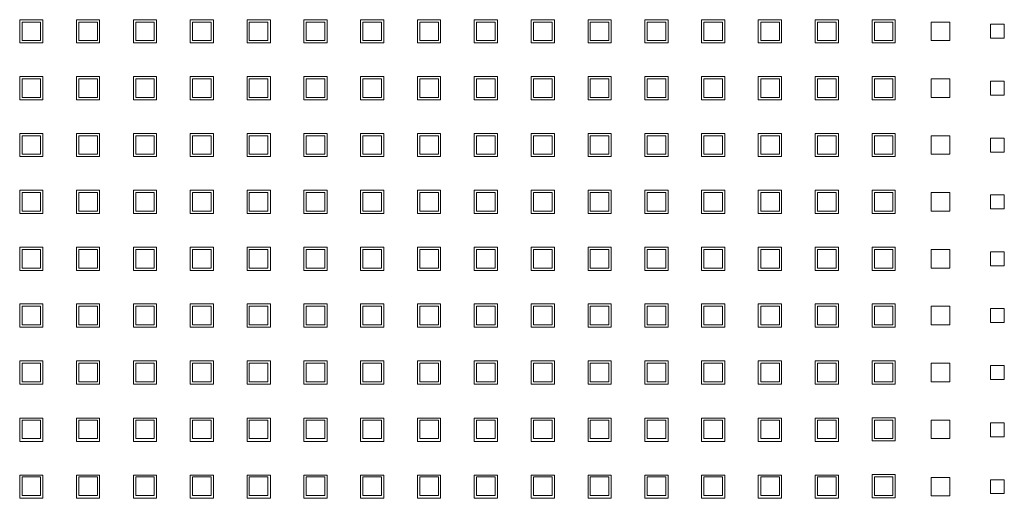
# Model space of a CAD drawing. Header units: millimetres. Extents: x -5941 to 19721, y -9230 to 6433.
# Tile 121 of 204: x 5866 to 5888, y -3426 to -3415. Entities that reach past the tile are written whole.
import ezdxf

# ---------------------------------------------------------------- set-up
doc = ezdxf.new("R2010")
doc.units = ezdxf.units.MM
doc.layers.add('GL-urzadzenia', color=6, linetype='Continuous', lineweight=20)

# ---------------------------------------------------------------- blocks, each defined once
blk = doc.blocks.new('RSen_55_ME_FB_SOg - fxza50a2veb - fully flat decoration panel - SH_daikin_tbq - standard-4997338-bottom')
at = {"lineweight": 18}
for p, q in [((-26.91, 70.93), (-26.91, 75.93)), ((-26.91, 75.93), (-21.91, 75.93)), ((-22.41, 75.43), (-26.41, 75.43)), ((-26.41, 75.43), (-26.41, 71.43)), ((-22.41, 71.43), (-22.41, 75.43)), ((-21.91, 75.93), (-21.91, 70.93)), ((-14.71, 70.93), (-14.71, 75.93)), ((-14.71, 75.93), (-9.71, 75.93)), ((-10.18, 75.43), (-14.18, 75.43)), ((-14.18, 75.43), (-14.18, 71.43)), ((-10.18, 71.43), (-10.18, 75.43)), ((-9.71, 75.93), (-9.71, 70.93)), ((-2.45, 70.93), (-2.45, 75.93)), ((-2.45, 75.93), (2.55, 75.93)), ((2.05, 75.43), (-1.95, 75.43)), ((-1.95, 75.43), (-1.95, 71.43)), ((2.05, 71.43), (2.05, 75.43)), ((2.55, 75.93), (2.55, 70.93)), ((9.78, 70.93), (9.78, 75.93)), ((9.78, 75.93), (14.78, 75.93)), ((14.28, 75.43), (10.28, 75.43)), ((10.28, 75.43), (10.28, 71.43)), ((14.28, 71.43), (14.28, 75.43)), ((14.78, 75.93), (14.78, 70.93)), ((22.04, 70.93), (22.04, 75.93)), ((22.04, 75.93), (27.04, 75.93)), ((26.51, 75.43), (22.51, 75.43)), ((22.51, 75.43), (22.51, 71.43)), ((26.51, 71.43), (26.51, 75.43)), ((27.04, 75.93), (27.04, 70.93)), ((34.27, 70.93), (34.27, 75.93)), ((34.27, 75.93), (39.27, 75.93)), ((38.74, 75.43), (34.74, 75.43)), ((34.74, 75.43), (34.74, 71.43)), ((38.74, 71.43), (38.74, 75.43)), ((39.27, 75.93), (39.27, 70.93)), ((46.47, 70.93), (46.47, 75.93)), ((46.47, 75.93), (51.47, 75.93)), ((50.97, 75.43), (46.97, 75.43)), ((46.97, 75.43), (46.97, 71.43)), ((50.97, 71.43), (50.97, 75.43)), ((51.47, 75.93), (51.47, 70.93)), ((58.67, 70.93), (58.67, 75.93)), ((58.67, 75.93), (63.67, 75.93)), ((63.2, 75.43), (59.2, 75.43)), ((59.2, 75.43), (59.2, 71.43)), ((63.2, 71.43), (63.2, 75.43)), ((63.67, 75.93), (63.67, 70.93)), ((70.93, 70.93), (70.93, 75.93)), ((70.93, 75.93), (75.93, 75.93)), ((75.43, 75.43), (71.43, 75.43)), ((71.43, 75.43), (71.43, 71.43)), ((75.43, 71.43), (75.43, 75.43)), ((75.93, 75.93), (75.93, 70.93)), ((83.16, 70.93), (83.16, 75.93)), ((83.16, 75.93), (88.16, 75.93)), ((87.66, 75.43), (83.66, 75.43)), ((83.66, 75.43), (83.66, 71.43)), ((87.66, 71.43), (87.66, 75.43)), ((88.16, 75.93), (88.16, 70.93)), ((95.42, 70.93), (95.42, 75.93)), ((95.42, 75.93), (100.42, 75.93)), ((99.89, 75.43), (95.89, 75.43)), ((95.89, 75.43), (95.89, 71.43)), ((99.89, 71.43), (99.89, 75.43)), ((100.42, 75.93), (100.42, 70.93)), ((107.65, 70.93), (107.65, 75.93)), ((107.65, 75.93), (112.65, 75.93)), ((112.12, 75.43), (108.12, 75.43)), ((108.12, 75.43), (108.12, 71.43)), ((112.12, 71.43), (112.12, 75.43)), ((112.65, 75.93), (112.65, 70.93)), ((119.85, 70.93), (119.85, 75.93)), ((119.85, 75.93), (124.85, 75.93)), ((124.35, 75.43), (120.35, 75.43)), ((120.35, 75.43), (120.35, 71.43)), ((124.35, 71.43), (124.35, 75.43)), ((124.85, 75.93), (124.85, 70.93)), ((132.05, 70.93), (132.05, 75.93)), ((132.05, 75.93), (137.05, 75.93)), ((136.58, 75.43), (132.58, 75.43)), ((132.58, 75.43), (132.58, 71.43)), ((136.58, 71.43), (136.58, 75.43)), ((137.05, 75.93), (137.05, 70.93)), ((144.31, 70.93), (144.31, 75.93)), ((144.31, 75.93), (149.31, 75.93)), ((148.81, 75.43), (144.81, 75.43)), ((144.81, 75.43), (144.81, 71.43)), ((148.81, 71.43), (148.81, 75.43)), ((149.31, 75.93), (149.31, 70.93)), ((156.54, 70.93), (156.54, 75.93)), ((156.54, 75.93), (161.54, 75.93)), ((161.04, 75.43), (157.04, 75.43)), ((157.04, 75.43), (157.04, 71.43)), ((161.04, 71.43), (161.04, 75.43)), ((161.54, 75.93), (161.54, 70.93)), ((169.27, 75.43), (173.27, 75.43)), ((169.27, 71.43), (169.27, 75.43)), ((173.27, 75.43), (173.27, 71.43)), ((182, 71.93), (182, 74.93)), ((182, 74.93), (185, 74.93)), ((185, 74.93), (185, 71.93)), ((-21.91, 70.93), (-26.91, 70.93)), ((-26.41, 71.43), (-22.41, 71.43)), ((-9.71, 70.93), (-14.71, 70.93)), ((-14.18, 71.43), (-10.18, 71.43)), ((2.55, 70.93), (-2.45, 70.93)), ((-1.95, 71.43), (2.05, 71.43)), ((14.78, 70.93), (9.78, 70.93)), ((10.28, 71.43), (14.28, 71.43)), ((27.04, 70.93), (22.04, 70.93)), ((22.51, 71.43), (26.51, 71.43)), ((39.27, 70.93), (34.27, 70.93)), ((34.74, 71.43), (38.74, 71.43)), ((51.47, 70.93), (46.47, 70.93)), ((46.97, 71.43), (50.97, 71.43)), ((63.67, 70.93), (58.67, 70.93)), ((59.2, 71.43), (63.2, 71.43)), ((75.93, 70.93), (70.93, 70.93)), ((71.43, 71.43), (75.43, 71.43)), ((88.16, 70.93), (83.16, 70.93)), ((83.66, 71.43), (87.66, 71.43)), ((100.42, 70.93), (95.42, 70.93)), ((95.89, 71.43), (99.89, 71.43)), ((112.65, 70.93), (107.65, 70.93)), ((108.12, 71.43), (112.12, 71.43)), ((124.85, 70.93), (119.85, 70.93)), ((120.35, 71.43), (124.35, 71.43)), ((137.05, 70.93), (132.05, 70.93)), ((132.58, 71.43), (136.58, 71.43)), ((149.31, 70.93), (144.31, 70.93)), ((144.81, 71.43), (148.81, 71.43)), ((161.54, 70.93), (156.54, 70.93)), ((157.04, 71.43), (161.04, 71.43)), ((173.27, 71.43), (169.27, 71.43)), ((185, 71.93), (182, 71.93)), ((-26.91, 58.7), (-26.91, 63.7)), ((-26.91, 63.7), (-21.91, 63.7)), ((-21.91, 63.7), (-21.91, 58.7)), ((-14.71, 58.7), (-14.71, 63.7)), ((-14.71, 63.7), (-9.71, 63.7)), ((-9.71, 63.7), (-9.71, 58.7)), ((-2.45, 58.7), (-2.45, 63.7)), ((-2.45, 63.7), (2.55, 63.7)), ((2.55, 63.7), (2.55, 58.7)), ((9.78, 58.7), (9.78, 63.7)), ((9.78, 63.7), (14.78, 63.7)), ((14.78, 63.7), (14.78, 58.7)), ((22.04, 58.7), (22.04, 63.7)), ((22.04, 63.7), (27.04, 63.7)), ((27.04, 63.7), (27.04, 58.7)), ((34.27, 58.7), (34.27, 63.7)), ((34.27, 63.7), (39.27, 63.7)), ((39.27, 63.7), (39.27, 58.7)), ((46.47, 58.7), (46.47, 63.7)), ((46.47, 63.7), (51.47, 63.7)), ((51.47, 63.7), (51.47, 58.7)), ((58.67, 58.7), (58.67, 63.7)), ((58.67, 63.7), (63.67, 63.7)), ((63.67, 63.7), (63.67, 58.7)), ((70.93, 58.7), (70.93, 63.7)), ((70.93, 63.7), (75.93, 63.7)), ((75.93, 63.7), (75.93, 58.7)), ((83.16, 58.7), (83.16, 63.7)), ((83.16, 63.7), (88.16, 63.7)), ((88.16, 63.7), (88.16, 58.7)), ((95.42, 58.7), (95.42, 63.7)), ((95.42, 63.7), (100.42, 63.7)), ((100.42, 63.7), (100.42, 58.7)), ((107.65, 58.7), (107.65, 63.7)), ((107.65, 63.7), (112.65, 63.7)), ((112.65, 63.7), (112.65, 58.7)), ((119.85, 58.7), (119.85, 63.7)), ((119.85, 63.7), (124.85, 63.7)), ((124.85, 63.7), (124.85, 58.7)), ((132.05, 58.7), (132.05, 63.7)), ((132.05, 63.7), (137.05, 63.7)), ((137.05, 63.7), (137.05, 58.7)), ((144.31, 58.7), (144.31, 63.7)), ((144.31, 63.7), (149.31, 63.7)), ((149.31, 63.7), (149.31, 58.7)), ((156.54, 58.7), (156.54, 63.7)), ((156.54, 63.7), (161.54, 63.7)), ((161.54, 63.7), (161.54, 58.7)), ((-22.41, 63.2), (-26.41, 63.2)), ((-26.41, 63.2), (-26.41, 59.2)), ((-22.41, 59.2), (-22.41, 63.2)), ((-10.18, 63.2), (-14.18, 63.2)), ((-14.18, 63.2), (-14.18, 59.2)), ((-10.18, 59.2), (-10.18, 63.2)), ((2.05, 63.2), (-1.95, 63.2)), ((-1.95, 63.2), (-1.95, 59.2)), ((2.05, 59.2), (2.05, 63.2)), ((14.28, 63.2), (10.28, 63.2)), ((10.28, 63.2), (10.28, 59.2)), ((14.28, 59.2), (14.28, 63.2)), ((26.51, 63.2), (22.51, 63.2)), ((22.51, 63.2), (22.51, 59.2)), ((26.51, 59.2), (26.51, 63.2)), ((38.74, 63.2), (34.74, 63.2)), ((34.74, 63.2), (34.74, 59.2)), ((38.74, 59.2), (38.74, 63.2)), ((50.97, 63.2), (46.97, 63.2)), ((46.97, 63.2), (46.97, 59.2)), ((50.97, 59.2), (50.97, 63.2)), ((63.2, 63.2), (59.2, 63.2)), ((59.2, 63.2), (59.2, 59.2)), ((63.2, 59.2), (63.2, 63.2)), ((75.43, 63.2), (71.43, 63.2)), ((71.43, 63.2), (71.43, 59.2)), ((75.43, 59.2), (75.43, 63.2)), ((87.66, 63.2), (83.66, 63.2)), ((83.66, 63.2), (83.66, 59.2)), ((87.66, 59.2), (87.66, 63.2)), ((99.89, 63.2), (95.89, 63.2)), ((95.89, 63.2), (95.89, 59.2)), ((99.89, 59.2), (99.89, 63.2)), ((112.12, 63.2), (108.12, 63.2)), ((108.12, 63.2), (108.12, 59.2)), ((112.12, 59.2), (112.12, 63.2)), ((124.35, 63.2), (120.35, 63.2)), ((120.35, 63.2), (120.35, 59.2)), ((124.35, 59.2), (124.35, 63.2)), ((136.58, 63.2), (132.58, 63.2)), ((132.58, 63.2), (132.58, 59.2)), ((136.58, 59.2), (136.58, 63.2)), ((148.81, 63.2), (144.81, 63.2)), ((144.81, 63.2), (144.81, 59.2)), ((148.81, 59.2), (148.81, 63.2)), ((161.04, 63.2), (157.04, 63.2)), ((157.04, 63.2), (157.04, 59.2)), ((161.04, 59.2), (161.04, 63.2)), ((169.27, 63.2), (173.27, 63.2)), ((169.27, 59.2), (169.27, 63.2)), ((173.27, 63.2), (173.27, 59.2)), ((182, 59.7), (182, 62.7)), ((182, 62.7), (185, 62.7)), ((185, 62.7), (185, 59.7)), ((185, 59.7), (182, 59.7)), ((-21.91, 58.7), (-26.91, 58.7)), ((-26.41, 59.2), (-22.41, 59.2)), ((-9.71, 58.7), (-14.71, 58.7)), ((-14.18, 59.2), (-10.18, 59.2)), ((2.55, 58.7), (-2.45, 58.7)), ((-1.95, 59.2), (2.05, 59.2)), ((14.78, 58.7), (9.78, 58.7)), ((10.28, 59.2), (14.28, 59.2)), ((27.04, 58.7), (22.04, 58.7)), ((22.51, 59.2), (26.51, 59.2)), ((39.27, 58.7), (34.27, 58.7)), ((34.74, 59.2), (38.74, 59.2)), ((51.47, 58.7), (46.47, 58.7)), ((46.97, 59.2), (50.97, 59.2)), ((63.67, 58.7), (58.67, 58.7)), ((59.2, 59.2), (63.2, 59.2)), ((75.93, 58.7), (70.93, 58.7)), ((71.43, 59.2), (75.43, 59.2)), ((88.16, 58.7), (83.16, 58.7)), ((83.66, 59.2), (87.66, 59.2)), ((100.42, 58.7), (95.42, 58.7)), ((95.89, 59.2), (99.89, 59.2)), ((112.65, 58.7), (107.65, 58.7)), ((108.12, 59.2), (112.12, 59.2)), ((124.85, 58.7), (119.85, 58.7)), ((120.35, 59.2), (124.35, 59.2)), ((137.05, 58.7), (132.05, 58.7)), ((132.58, 59.2), (136.58, 59.2)), ((149.31, 58.7), (144.31, 58.7)), ((144.81, 59.2), (148.81, 59.2)), ((161.54, 58.7), (156.54, 58.7)), ((157.04, 59.2), (161.04, 59.2)), ((173.27, 59.2), (169.27, 59.2)), ((-26.91, 46.47), (-26.91, 51.47)), ((-26.91, 51.47), (-21.91, 51.47)), ((-22.41, 50.97), (-26.41, 50.97)), ((-26.41, 50.97), (-26.41, 46.97)), ((-22.41, 46.97), (-22.41, 50.97)), ((-21.91, 51.47), (-21.91, 46.47)), ((-14.71, 46.47), (-14.71, 51.47)), ((-14.71, 51.47), (-9.71, 51.47)), ((-10.18, 50.97), (-14.18, 50.97)), ((-14.18, 50.97), (-14.18, 46.97)), ((-10.18, 46.97), (-10.18, 50.97)), ((-9.71, 51.47), (-9.71, 46.47)), ((-2.45, 46.47), (-2.45, 51.47)), ((-2.45, 51.47), (2.55, 51.47)), ((2.05, 50.97), (-1.95, 50.97)), ((-1.95, 50.97), (-1.95, 46.97)), ((2.05, 46.97), (2.05, 50.97)), ((2.55, 51.47), (2.55, 46.47)), ((9.78, 46.47), (9.78, 51.47)), ((9.78, 51.47), (14.78, 51.47)), ((14.28, 50.97), (10.28, 50.97)), ((10.28, 50.97), (10.28, 46.97)), ((14.28, 46.97), (14.28, 50.97)), ((14.78, 51.47), (14.78, 46.47)), ((22.04, 46.47), (22.04, 51.47)), ((22.04, 51.47), (27.04, 51.47)), ((26.51, 50.97), (22.51, 50.97)), ((22.51, 50.97), (22.51, 46.97)), ((26.51, 46.97), (26.51, 50.97)), ((27.04, 51.47), (27.04, 46.47)), ((34.27, 46.47), (34.27, 51.47)), ((34.27, 51.47), (39.27, 51.47)), ((38.74, 50.97), (34.74, 50.97)), ((34.74, 50.97), (34.74, 46.97)), ((38.74, 46.97), (38.74, 50.97)), ((39.27, 51.47), (39.27, 46.47)), ((46.47, 46.47), (46.47, 51.47)), ((46.47, 51.47), (51.47, 51.47)), ((50.97, 50.97), (46.97, 50.97)), ((46.97, 50.97), (46.97, 46.97)), ((50.97, 46.97), (50.97, 50.97)), ((51.47, 51.47), (51.47, 46.47)), ((58.67, 46.47), (58.67, 51.47)), ((58.67, 51.47), (63.67, 51.47)), ((63.2, 50.97), (59.2, 50.97)), ((59.2, 50.97), (59.2, 46.97)), ((63.2, 46.97), (63.2, 50.97)), ((63.67, 51.47), (63.67, 46.47)), ((70.93, 46.47), (70.93, 51.47)), ((70.93, 51.47), (75.93, 51.47)), ((75.43, 50.97), (71.43, 50.97)), ((71.43, 50.97), (71.43, 46.97)), ((75.43, 46.97), (75.43, 50.97)), ((75.93, 51.47), (75.93, 46.47)), ((83.16, 46.47), (83.16, 51.47)), ((83.16, 51.47), (88.16, 51.47)), ((87.66, 50.97), (83.66, 50.97)), ((83.66, 50.97), (83.66, 46.97)), ((87.66, 46.97), (87.66, 50.97)), ((88.16, 51.47), (88.16, 46.47)), ((95.42, 46.47), (95.42, 51.47)), ((95.42, 51.47), (100.42, 51.47)), ((99.89, 50.97), (95.89, 50.97)), ((95.89, 50.97), (95.89, 46.97)), ((99.89, 46.97), (99.89, 50.97)), ((100.42, 51.47), (100.42, 46.47)), ((107.65, 46.47), (107.65, 51.47)), ((107.65, 51.47), (112.65, 51.47)), ((112.12, 50.97), (108.12, 50.97)), ((108.12, 50.97), (108.12, 46.97)), ((112.12, 46.97), (112.12, 50.97)), ((112.65, 51.47), (112.65, 46.47)), ((119.85, 46.47), (119.85, 51.47)), ((119.85, 51.47), (124.85, 51.47)), ((124.35, 50.97), (120.35, 50.97)), ((120.35, 50.97), (120.35, 46.97)), ((124.35, 46.97), (124.35, 50.97)), ((124.85, 51.47), (124.85, 46.47)), ((132.05, 46.47), (132.05, 51.47)), ((132.05, 51.47), (137.05, 51.47)), ((136.58, 50.97), (132.58, 50.97)), ((132.58, 50.97), (132.58, 46.97)), ((136.58, 46.97), (136.58, 50.97)), ((137.05, 51.47), (137.05, 46.47)), ((144.31, 46.47), (144.31, 51.47)), ((144.31, 51.47), (149.31, 51.47)), ((148.81, 50.97), (144.81, 50.97)), ((144.81, 50.97), (144.81, 46.97)), ((148.81, 46.97), (148.81, 50.97)), ((149.31, 51.47), (149.31, 46.47)), ((156.54, 46.47), (156.54, 51.47)), ((156.54, 51.47), (161.54, 51.47)), ((161.04, 50.97), (157.04, 50.97)), ((157.04, 50.97), (157.04, 46.97)), ((161.04, 46.97), (161.04, 50.97)), ((161.54, 51.47), (161.54, 46.47)), ((169.27, 50.97), (173.27, 50.97)), ((169.27, 46.97), (169.27, 50.97)), ((173.27, 50.97), (173.27, 46.97)), ((182, 47.47), (182, 50.47)), ((182, 50.47), (185, 50.47)), ((185, 50.47), (185, 47.47)), ((-26.41, 46.97), (-22.41, 46.97)), ((-14.18, 46.97), (-10.18, 46.97)), ((-1.95, 46.97), (2.05, 46.97)), ((10.28, 46.97), (14.28, 46.97)), ((22.51, 46.97), (26.51, 46.97)), ((34.74, 46.97), (38.74, 46.97)), ((46.97, 46.97), (50.97, 46.97)), ((59.2, 46.97), (63.2, 46.97)), ((71.43, 46.97), (75.43, 46.97)), ((83.66, 46.97), (87.66, 46.97)), ((95.89, 46.97), (99.89, 46.97)), ((108.12, 46.97), (112.12, 46.97)), ((120.35, 46.97), (124.35, 46.97)), ((132.58, 46.97), (136.58, 46.97)), ((144.81, 46.97), (148.81, 46.97)), ((157.04, 46.97), (161.04, 46.97)), ((173.27, 46.97), (169.27, 46.97)), ((185, 47.47), (182, 47.47)), ((-21.91, 46.47), (-26.91, 46.47)), ((-9.71, 46.47), (-14.71, 46.47)), ((2.55, 46.47), (-2.45, 46.47)), ((14.78, 46.47), (9.78, 46.47)), ((27.04, 46.47), (22.04, 46.47)), ((39.27, 46.47), (34.27, 46.47)), ((51.47, 46.47), (46.47, 46.47)), ((63.67, 46.47), (58.67, 46.47)), ((75.93, 46.47), (70.93, 46.47)), ((88.16, 46.47), (83.16, 46.47)), ((100.42, 46.47), (95.42, 46.47)), ((112.65, 46.47), (107.65, 46.47)), ((124.85, 46.47), (119.85, 46.47)), ((137.05, 46.47), (132.05, 46.47)), ((149.31, 46.47), (144.31, 46.47)), ((161.54, 46.47), (156.54, 46.47)), ((-26.91, 34.24), (-26.91, 39.24)), ((-26.91, 39.24), (-21.91, 39.24)), ((-22.41, 38.74), (-26.41, 38.74)), ((-26.41, 38.74), (-26.41, 34.74)), ((-22.41, 34.74), (-22.41, 38.74)), ((-21.91, 39.24), (-21.91, 34.24)), ((-14.71, 34.24), (-14.71, 39.24)), ((-14.71, 39.24), (-9.71, 39.24)), ((-10.18, 38.74), (-14.18, 38.74)), ((-14.18, 38.74), (-14.18, 34.74)), ((-10.18, 34.74), (-10.18, 38.74)), ((-9.71, 39.24), (-9.71, 34.24)), ((-2.45, 34.24), (-2.45, 39.24)), ((-2.45, 39.24), (2.55, 39.24)), ((2.05, 38.74), (-1.95, 38.74)), ((-1.95, 38.74), (-1.95, 34.74)), ((2.05, 34.74), (2.05, 38.74)), ((2.55, 39.24), (2.55, 34.24)), ((9.78, 34.24), (9.78, 39.24)), ((9.78, 39.24), (14.78, 39.24)), ((14.28, 38.74), (10.28, 38.74)), ((10.28, 38.74), (10.28, 34.74)), ((14.28, 34.74), (14.28, 38.74)), ((14.78, 39.24), (14.78, 34.24)), ((22.04, 34.24), (22.04, 39.24)), ((22.04, 39.24), (27.04, 39.24)), ((26.51, 38.74), (22.51, 38.74)), ((22.51, 38.74), (22.51, 34.74)), ((26.51, 34.74), (26.51, 38.74)), ((27.04, 39.24), (27.04, 34.24)), ((34.27, 34.24), (34.27, 39.24)), ((34.27, 39.24), (39.27, 39.24)), ((38.74, 38.74), (34.74, 38.74)), ((34.74, 38.74), (34.74, 34.74)), ((38.74, 34.74), (38.74, 38.74)), ((39.27, 39.24), (39.27, 34.24)), ((46.47, 34.24), (46.47, 39.24)), ((46.47, 39.24), (51.47, 39.24)), ((50.97, 38.74), (46.97, 38.74)), ((46.97, 38.74), (46.97, 34.74)), ((50.97, 34.74), (50.97, 38.74)), ((51.47, 39.24), (51.47, 34.24)), ((58.67, 34.24), (58.67, 39.24)), ((58.67, 39.24), (63.67, 39.24)), ((63.2, 38.74), (59.2, 38.74)), ((59.2, 38.74), (59.2, 34.74)), ((63.2, 34.74), (63.2, 38.74)), ((63.67, 39.24), (63.67, 34.24)), ((70.93, 34.24), (70.93, 39.24)), ((70.93, 39.24), (75.93, 39.24)), ((75.43, 38.74), (71.43, 38.74)), ((71.43, 38.74), (71.43, 34.74)), ((75.43, 34.74), (75.43, 38.74)), ((75.93, 39.24), (75.93, 34.24)), ((83.16, 34.24), (83.16, 39.24)), ((83.16, 39.24), (88.16, 39.24)), ((87.66, 38.74), (83.66, 38.74)), ((83.66, 38.74), (83.66, 34.74)), ((87.66, 34.74), (87.66, 38.74)), ((88.16, 39.24), (88.16, 34.24)), ((95.42, 34.24), (95.42, 39.24)), ((95.42, 39.24), (100.42, 39.24)), ((99.89, 38.74), (95.89, 38.74)), ((95.89, 38.74), (95.89, 34.74)), ((99.89, 34.74), (99.89, 38.74)), ((100.42, 39.24), (100.42, 34.24)), ((107.65, 34.24), (107.65, 39.24)), ((107.65, 39.24), (112.65, 39.24)), ((112.12, 38.74), (108.12, 38.74)), ((108.12, 38.74), (108.12, 34.74)), ((112.12, 34.74), (112.12, 38.74)), ((112.65, 39.24), (112.65, 34.24)), ((119.85, 34.24), (119.85, 39.24)), ((119.85, 39.24), (124.85, 39.24)), ((124.35, 38.74), (120.35, 38.74)), ((120.35, 38.74), (120.35, 34.74)), ((124.35, 34.74), (124.35, 38.74)), ((124.85, 39.24), (124.85, 34.24)), ((132.05, 34.24), (132.05, 39.24)), ((132.05, 39.24), (137.05, 39.24)), ((136.58, 38.74), (132.58, 38.74)), ((132.58, 38.74), (132.58, 34.74)), ((136.58, 34.74), (136.58, 38.74)), ((137.05, 39.24), (137.05, 34.24)), ((144.31, 34.24), (144.31, 39.24)), ((144.31, 39.24), (149.31, 39.24)), ((148.81, 38.74), (144.81, 38.74)), ((144.81, 38.74), (144.81, 34.74)), ((148.81, 34.74), (148.81, 38.74)), ((149.31, 39.24), (149.31, 34.24)), ((156.54, 34.24), (156.54, 39.24)), ((156.54, 39.24), (161.54, 39.24)), ((161.04, 38.74), (157.04, 38.74)), ((157.04, 38.74), (157.04, 34.74)), ((161.04, 34.74), (161.04, 38.74)), ((161.54, 39.24), (161.54, 34.24)), ((169.27, 38.74), (173.27, 38.74)), ((169.27, 34.74), (169.27, 38.74)), ((173.27, 38.74), (173.27, 34.74)), ((182, 35.24), (182, 38.24)), ((182, 38.24), (185, 38.24)), ((185, 38.24), (185, 35.24)), ((-21.91, 34.24), (-26.91, 34.24)), ((-26.41, 34.74), (-22.41, 34.74)), ((-9.71, 34.24), (-14.71, 34.24)), ((-14.18, 34.74), (-10.18, 34.74)), ((2.55, 34.24), (-2.45, 34.24)), ((-1.95, 34.74), (2.05, 34.74)), ((14.78, 34.24), (9.78, 34.24)), ((10.28, 34.74), (14.28, 34.74)), ((27.04, 34.24), (22.04, 34.24)), ((22.51, 34.74), (26.51, 34.74)), ((39.27, 34.24), (34.27, 34.24)), ((34.74, 34.74), (38.74, 34.74)), ((51.47, 34.24), (46.47, 34.24)), ((46.97, 34.74), (50.97, 34.74)), ((63.67, 34.24), (58.67, 34.24)), ((59.2, 34.74), (63.2, 34.74)), ((75.93, 34.24), (70.93, 34.24)), ((71.43, 34.74), (75.43, 34.74)), ((88.16, 34.24), (83.16, 34.24)), ((83.66, 34.74), (87.66, 34.74)), ((100.42, 34.24), (95.42, 34.24)), ((95.89, 34.74), (99.89, 34.74)), ((112.65, 34.24), (107.65, 34.24)), ((108.12, 34.74), (112.12, 34.74)), ((124.85, 34.24), (119.85, 34.24)), ((120.35, 34.74), (124.35, 34.74)), ((137.05, 34.24), (132.05, 34.24)), ((132.58, 34.74), (136.58, 34.74)), ((149.31, 34.24), (144.31, 34.24)), ((144.81, 34.74), (148.81, 34.74)), ((161.54, 34.24), (156.54, 34.24)), ((157.04, 34.74), (161.04, 34.74)), ((173.27, 34.74), (169.27, 34.74)), ((185, 35.24), (182, 35.24)), ((-26.91, 22.01), (-26.91, 27.01)), ((-26.91, 27.01), (-21.91, 27.01)), ((-22.41, 26.51), (-26.41, 26.51)), ((-26.41, 26.51), (-26.41, 22.51)), ((-22.41, 22.51), (-22.41, 26.51)), ((-21.91, 27.01), (-21.91, 22.01)), ((-14.71, 22.01), (-14.71, 27.01)), ((-14.71, 27.01), (-9.71, 27.01)), ((-10.18, 26.51), (-14.18, 26.51)), ((-14.18, 26.51), (-14.18, 22.51)), ((-10.18, 22.51), (-10.18, 26.51)), ((-9.71, 27.01), (-9.71, 22.01)), ((-2.45, 22.01), (-2.45, 27.01)), ((-2.45, 27.01), (2.55, 27.01)), ((2.05, 26.51), (-1.95, 26.51)), ((-1.95, 26.51), (-1.95, 22.51)), ((2.05, 22.51), (2.05, 26.51)), ((2.55, 27.01), (2.55, 22.01)), ((9.78, 22.01), (9.78, 27.01)), ((9.78, 27.01), (14.78, 27.01)), ((14.28, 26.51), (10.28, 26.51)), ((10.28, 26.51), (10.28, 22.51)), ((14.28, 22.51), (14.28, 26.51)), ((14.78, 27.01), (14.78, 22.01)), ((22.04, 22.01), (22.04, 27.01)), ((22.04, 27.01), (27.04, 27.01)), ((26.51, 26.51), (22.51, 26.51)), ((22.51, 26.51), (22.51, 22.51)), ((26.51, 22.51), (26.51, 26.51)), ((27.04, 27.01), (27.04, 22.01)), ((34.27, 22.01), (34.27, 27.01)), ((34.27, 27.01), (39.27, 27.01)), ((38.74, 26.51), (34.74, 26.51)), ((34.74, 26.51), (34.74, 22.51)), ((38.74, 22.51), (38.74, 26.51)), ((39.27, 27.01), (39.27, 22.01)), ((46.47, 22.01), (46.47, 27.01)), ((46.47, 27.01), (51.47, 27.01)), ((50.97, 26.51), (46.97, 26.51)), ((46.97, 26.51), (46.97, 22.51)), ((50.97, 22.51), (50.97, 26.51)), ((51.47, 27.01), (51.47, 22.01)), ((58.67, 22.01), (58.67, 27.01)), ((58.67, 27.01), (63.67, 27.01)), ((63.2, 26.51), (59.2, 26.51)), ((59.2, 26.51), (59.2, 22.51)), ((63.2, 22.51), (63.2, 26.51)), ((63.67, 27.01), (63.67, 22.01)), ((70.93, 22.01), (70.93, 27.01)), ((70.93, 27.01), (75.93, 27.01)), ((75.43, 26.51), (71.43, 26.51)), ((71.43, 26.51), (71.43, 22.51)), ((75.43, 22.51), (75.43, 26.51)), ((75.93, 27.01), (75.93, 22.01)), ((83.16, 22.01), (83.16, 27.01)), ((83.16, 27.01), (88.16, 27.01)), ((87.66, 26.51), (83.66, 26.51)), ((83.66, 26.51), (83.66, 22.51)), ((87.66, 22.51), (87.66, 26.51)), ((88.16, 27.01), (88.16, 22.01)), ((95.42, 22.01), (95.42, 27.01)), ((95.42, 27.01), (100.42, 27.01)), ((99.89, 26.51), (95.89, 26.51)), ((95.89, 26.51), (95.89, 22.51)), ((99.89, 22.51), (99.89, 26.51)), ((100.42, 27.01), (100.42, 22.01)), ((107.65, 22.01), (107.65, 27.01)), ((107.65, 27.01), (112.65, 27.01)), ((112.12, 26.51), (108.12, 26.51)), ((108.12, 26.51), (108.12, 22.51)), ((112.12, 22.51), (112.12, 26.51)), ((112.65, 27.01), (112.65, 22.01)), ((119.85, 22.01), (119.85, 27.01)), ((119.85, 27.01), (124.85, 27.01)), ((124.35, 26.51), (120.35, 26.51)), ((120.35, 26.51), (120.35, 22.51)), ((124.35, 22.51), (124.35, 26.51)), ((124.85, 27.01), (124.85, 22.01)), ((132.05, 22.01), (132.05, 27.01)), ((132.05, 27.01), (137.05, 27.01)), ((136.58, 26.51), (132.58, 26.51)), ((132.58, 26.51), (132.58, 22.51)), ((136.58, 22.51), (136.58, 26.51)), ((137.05, 27.01), (137.05, 22.01)), ((144.31, 22.01), (144.31, 27.01)), ((144.31, 27.01), (149.31, 27.01)), ((148.81, 26.51), (144.81, 26.51)), ((144.81, 26.51), (144.81, 22.51)), ((148.81, 22.51), (148.81, 26.51)), ((149.31, 27.01), (149.31, 22.01)), ((156.54, 22.01), (156.54, 27.01)), ((156.54, 27.01), (161.54, 27.01)), ((161.04, 26.51), (157.04, 26.51)), ((157.04, 26.51), (157.04, 22.51)), ((161.04, 22.51), (161.04, 26.51)), ((161.54, 27.01), (161.54, 22.01)), ((169.27, 26.51), (173.27, 26.51)), ((169.27, 22.51), (169.27, 26.51)), ((173.27, 26.51), (173.27, 22.51)), ((182, 23.01), (182, 26.01)), ((182, 26.01), (185, 26.01)), ((185, 26.01), (185, 23.01)), ((-21.91, 22.01), (-26.91, 22.01)), ((-26.41, 22.51), (-22.41, 22.51)), ((-9.71, 22.01), (-14.71, 22.01)), ((-14.18, 22.51), (-10.18, 22.51)), ((2.55, 22.01), (-2.45, 22.01)), ((-1.95, 22.51), (2.05, 22.51)), ((14.78, 22.01), (9.78, 22.01)), ((10.28, 22.51), (14.28, 22.51)), ((27.04, 22.01), (22.04, 22.01)), ((22.51, 22.51), (26.51, 22.51)), ((39.27, 22.01), (34.27, 22.01)), ((34.74, 22.51), (38.74, 22.51)), ((51.47, 22.01), (46.47, 22.01)), ((46.97, 22.51), (50.97, 22.51)), ((63.67, 22.01), (58.67, 22.01)), ((59.2, 22.51), (63.2, 22.51)), ((75.93, 22.01), (70.93, 22.01)), ((71.43, 22.51), (75.43, 22.51)), ((88.16, 22.01), (83.16, 22.01)), ((83.66, 22.51), (87.66, 22.51)), ((100.42, 22.01), (95.42, 22.01)), ((95.89, 22.51), (99.89, 22.51)), ((112.65, 22.01), (107.65, 22.01)), ((108.12, 22.51), (112.12, 22.51)), ((124.85, 22.01), (119.85, 22.01)), ((120.35, 22.51), (124.35, 22.51)), ((137.05, 22.01), (132.05, 22.01)), ((132.58, 22.51), (136.58, 22.51)), ((149.31, 22.01), (144.31, 22.01)), ((144.81, 22.51), (148.81, 22.51)), ((161.54, 22.01), (156.54, 22.01)), ((157.04, 22.51), (161.04, 22.51)), ((173.27, 22.51), (169.27, 22.51)), ((185, 23.01), (182, 23.01)), ((-26.91, 9.78), (-26.91, 14.78)), ((-26.91, 14.78), (-21.91, 14.78)), ((-22.41, 14.28), (-26.41, 14.28)), ((-26.41, 14.28), (-26.41, 10.28)), ((-22.41, 10.28), (-22.41, 14.28)), ((-21.91, 14.78), (-21.91, 9.78)), ((-14.71, 9.78), (-14.71, 14.78)), ((-14.71, 14.78), (-9.71, 14.78)), ((-10.18, 14.28), (-14.18, 14.28)), ((-14.18, 14.28), (-14.18, 10.28)), ((-10.18, 10.28), (-10.18, 14.28)), ((-9.71, 14.78), (-9.71, 9.78)), ((-2.45, 9.78), (-2.45, 14.78)), ((-2.45, 14.78), (2.55, 14.78)), ((2.05, 14.28), (-1.95, 14.28)), ((-1.95, 14.28), (-1.95, 10.28)), ((2.05, 10.28), (2.05, 14.28)), ((2.55, 14.78), (2.55, 9.78)), ((9.78, 9.78), (9.78, 14.78)), ((9.78, 14.78), (14.78, 14.78)), ((14.28, 14.28), (10.28, 14.28)), ((10.28, 14.28), (10.28, 10.28)), ((14.28, 10.28), (14.28, 14.28)), ((14.78, 14.78), (14.78, 9.78)), ((22.04, 9.78), (22.04, 14.78)), ((22.04, 14.78), (27.04, 14.78)), ((26.51, 14.28), (22.51, 14.28)), ((22.51, 14.28), (22.51, 10.28)), ((26.51, 10.28), (26.51, 14.28)), ((27.04, 14.78), (27.04, 9.78)), ((34.27, 9.78), (34.27, 14.78)), ((34.27, 14.78), (39.27, 14.78)), ((38.74, 14.28), (34.74, 14.28)), ((34.74, 14.28), (34.74, 10.28)), ((38.74, 10.28), (38.74, 14.28)), ((39.27, 14.78), (39.27, 9.78)), ((46.47, 9.78), (46.47, 14.78)), ((46.47, 14.78), (51.47, 14.78)), ((50.97, 14.28), (46.97, 14.28)), ((46.97, 14.28), (46.97, 10.28)), ((50.97, 10.28), (50.97, 14.28)), ((51.47, 14.78), (51.47, 9.78)), ((58.67, 9.78), (58.67, 14.78)), ((58.67, 14.78), (63.67, 14.78)), ((63.2, 14.28), (59.2, 14.28)), ((59.2, 14.28), (59.2, 10.28)), ((63.2, 10.28), (63.2, 14.28)), ((63.67, 14.78), (63.67, 9.78)), ((70.93, 9.78), (70.93, 14.78)), ((70.93, 14.78), (75.93, 14.78)), ((75.43, 14.28), (71.43, 14.28)), ((71.43, 14.28), (71.43, 10.28)), ((75.43, 10.28), (75.43, 14.28)), ((75.93, 14.78), (75.93, 9.78)), ((83.16, 9.78), (83.16, 14.78)), ((83.16, 14.78), (88.16, 14.78)), ((87.66, 14.28), (83.66, 14.28)), ((83.66, 14.28), (83.66, 10.28)), ((87.66, 10.28), (87.66, 14.28)), ((88.16, 14.78), (88.16, 9.78)), ((95.42, 9.78), (95.42, 14.78)), ((95.42, 14.78), (100.42, 14.78)), ((99.89, 14.28), (95.89, 14.28)), ((95.89, 14.28), (95.89, 10.28)), ((99.89, 10.28), (99.89, 14.28)), ((100.42, 14.78), (100.42, 9.78)), ((107.65, 9.78), (107.65, 14.78)), ((107.65, 14.78), (112.65, 14.78)), ((112.12, 14.28), (108.12, 14.28)), ((108.12, 14.28), (108.12, 10.28)), ((112.12, 10.28), (112.12, 14.28)), ((112.65, 14.78), (112.65, 9.78)), ((119.85, 9.78), (119.85, 14.78)), ((119.85, 14.78), (124.85, 14.78)), ((124.35, 14.28), (120.35, 14.28)), ((120.35, 14.28), (120.35, 10.28)), ((124.35, 10.28), (124.35, 14.28)), ((124.85, 14.78), (124.85, 9.78)), ((132.05, 9.78), (132.05, 14.78)), ((132.05, 14.78), (137.05, 14.78)), ((136.58, 14.28), (132.58, 14.28)), ((132.58, 14.28), (132.58, 10.28)), ((136.58, 10.28), (136.58, 14.28)), ((137.05, 14.78), (137.05, 9.78)), ((144.31, 9.78), (144.31, 14.78)), ((144.31, 14.78), (149.31, 14.78)), ((148.81, 14.28), (144.81, 14.28)), ((144.81, 14.28), (144.81, 10.28)), ((148.81, 10.28), (148.81, 14.28)), ((149.31, 14.78), (149.31, 9.78)), ((156.54, 9.78), (156.54, 14.78)), ((156.54, 14.78), (161.54, 14.78)), ((161.04, 14.28), (157.04, 14.28)), ((157.04, 14.28), (157.04, 10.28)), ((161.04, 10.28), (161.04, 14.28)), ((161.54, 14.78), (161.54, 9.78)), ((169.27, 14.28), (173.27, 14.28)), ((169.27, 10.28), (169.27, 14.28)), ((173.27, 14.28), (173.27, 10.28)), ((182, 10.78), (182, 13.78)), ((182, 13.78), (185, 13.78)), ((185, 13.78), (185, 10.78)), ((185, 10.78), (182, 10.78)), ((-21.91, 9.78), (-26.91, 9.78)), ((-26.41, 10.28), (-22.41, 10.28)), ((-9.71, 9.78), (-14.71, 9.78)), ((-14.18, 10.28), (-10.18, 10.28)), ((2.55, 9.78), (-2.45, 9.78)), ((-1.95, 10.28), (2.05, 10.28)), ((14.78, 9.78), (9.78, 9.78)), ((10.28, 10.28), (14.28, 10.28)), ((27.04, 9.78), (22.04, 9.78)), ((22.51, 10.28), (26.51, 10.28)), ((39.27, 9.78), (34.27, 9.78)), ((34.74, 10.28), (38.74, 10.28)), ((51.47, 9.78), (46.47, 9.78)), ((46.97, 10.28), (50.97, 10.28)), ((63.67, 9.78), (58.67, 9.78)), ((59.2, 10.28), (63.2, 10.28)), ((75.93, 9.78), (70.93, 9.78)), ((71.43, 10.28), (75.43, 10.28)), ((88.16, 9.78), (83.16, 9.78)), ((83.66, 10.28), (87.66, 10.28)), ((100.42, 9.78), (95.42, 9.78)), ((95.89, 10.28), (99.89, 10.28)), ((112.65, 9.78), (107.65, 9.78)), ((108.12, 10.28), (112.12, 10.28)), ((124.85, 9.78), (119.85, 9.78)), ((120.35, 10.28), (124.35, 10.28)), ((137.05, 9.78), (132.05, 9.78)), ((132.58, 10.28), (136.58, 10.28)), ((149.31, 9.78), (144.31, 9.78)), ((144.81, 10.28), (148.81, 10.28)), ((161.54, 9.78), (156.54, 9.78)), ((157.04, 10.28), (161.04, 10.28)), ((173.27, 10.28), (169.27, 10.28)), ((-26.91, -2.45), (-26.91, 2.55)), ((-26.91, 2.55), (-21.91, 2.55)), ((-21.91, 2.55), (-21.91, -2.45)), ((-14.71, -2.45), (-14.71, 2.55)), ((-14.71, 2.55), (-9.71, 2.55)), ((-9.71, 2.55), (-9.71, -2.45)), ((-2.45, -2.45), (-2.45, 2.55)), ((-2.45, 2.55), (2.55, 2.55)), ((2.55, 2.55), (2.55, -2.45)), ((9.78, -2.45), (9.78, 2.55)), ((9.78, 2.55), (14.78, 2.55)), ((14.78, 2.55), (14.78, -2.45)), ((22.04, -2.45), (22.04, 2.55)), ((22.04, 2.55), (27.04, 2.55)), ((27.04, 2.55), (27.04, -2.45)), ((34.27, -2.45), (34.27, 2.55)), ((34.27, 2.55), (39.27, 2.55)), ((39.27, 2.55), (39.27, -2.45)), ((46.47, -2.45), (46.47, 2.55)), ((46.47, 2.55), (51.47, 2.55)), ((51.47, 2.55), (51.47, -2.45)), ((58.67, -2.45), (58.67, 2.55)), ((58.67, 2.55), (63.67, 2.55)), ((63.67, 2.55), (63.67, -2.45)), ((70.93, -2.45), (70.93, 2.55)), ((70.93, 2.55), (75.93, 2.55)), ((75.93, 2.55), (75.93, -2.45)), ((83.16, -2.45), (83.16, 2.55)), ((83.16, 2.55), (88.16, 2.55)), ((88.16, 2.55), (88.16, -2.45)), ((95.42, -2.45), (95.42, 2.55)), ((95.42, 2.55), (100.42, 2.55)), ((100.42, 2.55), (100.42, -2.45)), ((107.65, -2.45), (107.65, 2.55)), ((107.65, 2.55), (112.65, 2.55)), ((112.65, 2.55), (112.65, -2.45)), ((119.85, -2.45), (119.85, 2.55)), ((119.85, 2.55), (124.85, 2.55)), ((124.85, 2.55), (124.85, -2.45)), ((132.05, -2.45), (132.05, 2.55)), ((132.05, 2.55), (137.05, 2.55)), ((137.05, 2.55), (137.05, -2.45)), ((144.31, -2.45), (144.31, 2.55)), ((144.31, 2.55), (149.31, 2.55)), ((149.31, 2.55), (149.31, -2.45)), ((156.54, -2.45), (156.54, 2.55)), ((156.54, 2.55), (161.54, 2.55)), ((161.54, 2.55), (161.54, -2.45)), ((-22.41, 2.05), (-26.41, 2.05)), ((-26.41, 2.05), (-26.41, -1.95)), ((-22.41, -1.95), (-22.41, 2.05)), ((-10.18, 2.05), (-14.18, 2.05)), ((-14.18, 2.05), (-14.18, -1.95)), ((-10.18, -1.95), (-10.18, 2.05)), ((2.05, 2.05), (-1.95, 2.05)), ((-1.95, 2.05), (-1.95, -1.95)), ((2.05, -1.95), (2.05, 2.05)), ((14.28, 2.05), (10.28, 2.05)), ((10.28, 2.05), (10.28, -1.95)), ((14.28, -1.95), (14.28, 2.05)), ((26.51, 2.05), (22.51, 2.05)), ((22.51, 2.05), (22.51, -1.95)), ((26.51, -1.95), (26.51, 2.05)), ((38.74, 2.05), (34.74, 2.05)), ((34.74, 2.05), (34.74, -1.95)), ((38.74, -1.95), (38.74, 2.05)), ((50.97, 2.05), (46.97, 2.05)), ((46.97, 2.05), (46.97, -1.95)), ((50.97, -1.95), (50.97, 2.05)), ((63.2, 2.05), (59.2, 2.05)), ((59.2, 2.05), (59.2, -1.95)), ((63.2, -1.95), (63.2, 2.05)), ((75.43, 2.05), (71.43, 2.05)), ((71.43, 2.05), (71.43, -1.95)), ((75.43, -1.95), (75.43, 2.05)), ((87.66, 2.05), (83.66, 2.05)), ((83.66, 2.05), (83.66, -1.95)), ((87.66, -1.95), (87.66, 2.05)), ((99.89, 2.05), (95.89, 2.05)), ((95.89, 2.05), (95.89, -1.95)), ((99.89, -1.95), (99.89, 2.05)), ((112.12, 2.05), (108.12, 2.05)), ((108.12, 2.05), (108.12, -1.95)), ((112.12, -1.95), (112.12, 2.05)), ((124.35, 2.05), (120.35, 2.05)), ((120.35, 2.05), (120.35, -1.95)), ((124.35, -1.95), (124.35, 2.05)), ((136.58, 2.05), (132.58, 2.05)), ((132.58, 2.05), (132.58, -1.95)), ((136.58, -1.95), (136.58, 2.05)), ((148.81, 2.05), (144.81, 2.05)), ((144.81, 2.05), (144.81, -1.95)), ((148.81, -1.95), (148.81, 2.05)), ((161.04, 2.05), (157.04, 2.05)), ((157.04, 2.05), (157.04, -1.95)), ((161.04, -1.95), (161.04, 2.05)), ((169.27, 2.05), (173.27, 2.05)), ((169.27, -1.95), (169.27, 2.05)), ((173.27, 2.05), (173.27, -1.95)), ((182, -1.45), (182, 1.55)), ((182, 1.55), (185, 1.55)), ((185, 1.55), (185, -1.45)), ((-26.41, -1.95), (-22.41, -1.95)), ((-14.18, -1.95), (-10.18, -1.95)), ((-1.95, -1.95), (2.05, -1.95)), ((10.28, -1.95), (14.28, -1.95)), ((22.51, -1.95), (26.51, -1.95)), ((34.74, -1.95), (38.74, -1.95)), ((46.97, -1.95), (50.97, -1.95)), ((59.2, -1.95), (63.2, -1.95)), ((71.43, -1.95), (75.43, -1.95)), ((83.66, -1.95), (87.66, -1.95)), ((95.89, -1.95), (99.89, -1.95)), ((108.12, -1.95), (112.12, -1.95)), ((120.35, -1.95), (124.35, -1.95)), ((132.58, -1.95), (136.58, -1.95)), ((144.81, -1.95), (148.81, -1.95)), ((157.04, -1.95), (161.04, -1.95)), ((173.27, -1.95), (169.27, -1.95)), ((185, -1.45), (182, -1.45)), ((-21.91, -2.45), (-26.91, -2.45)), ((-9.71, -2.45), (-14.71, -2.45)), ((2.55, -2.45), (-2.45, -2.45)), ((14.78, -2.45), (9.78, -2.45)), ((27.04, -2.45), (22.04, -2.45)), ((39.27, -2.45), (34.27, -2.45)), ((51.47, -2.45), (46.47, -2.45)), ((63.67, -2.45), (58.67, -2.45)), ((75.93, -2.45), (70.93, -2.45)), ((88.16, -2.45), (83.16, -2.45)), ((100.42, -2.45), (95.42, -2.45)), ((112.65, -2.45), (107.65, -2.45)), ((124.85, -2.45), (119.85, -2.45)), ((137.05, -2.45), (132.05, -2.45)), ((149.31, -2.45), (144.31, -2.45)), ((161.54, -2.45), (156.54, -2.45)), ((-26.91, -14.78), (-26.91, -9.78)), ((-26.91, -9.78), (-21.91, -9.78)), ((-22.41, -10.18), (-26.41, -10.18)), ((-26.41, -10.18), (-26.41, -14.18)), ((-22.41, -14.18), (-22.41, -10.18)), ((-21.91, -9.78), (-21.91, -14.78)), ((-14.71, -14.78), (-14.71, -9.78)), ((-14.71, -9.78), (-9.71, -9.78)), ((-10.18, -10.18), (-14.18, -10.18)), ((-14.18, -10.18), (-14.18, -14.18)), ((-10.18, -14.18), (-10.18, -10.18)), ((-9.71, -9.78), (-9.71, -14.78)), ((-2.45, -9.78), (2.55, -9.78)), ((-2.45, -14.78), (-2.45, -9.78)), ((2.05, -10.18), (-1.95, -10.18)), ((-1.95, -10.18), (-1.95, -14.18)), ((2.05, -14.18), (2.05, -10.18)), ((2.55, -9.78), (2.55, -14.78)), ((9.78, -9.78), (14.78, -9.78)), ((9.78, -14.78), (9.78, -9.78)), ((14.28, -10.18), (10.28, -10.18)), ((10.28, -10.18), (10.28, -14.18)), ((14.28, -14.18), (14.28, -10.18)), ((14.78, -9.78), (14.78, -14.78)), ((22.04, -9.78), (27.04, -9.78)), ((22.04, -14.78), (22.04, -9.78)), ((26.51, -10.18), (22.51, -10.18)), ((22.51, -10.18), (22.51, -14.18)), ((26.51, -14.18), (26.51, -10.18)), ((27.04, -9.78), (27.04, -14.78)), ((34.27, -9.78), (39.27, -9.78)), ((34.27, -14.78), (34.27, -9.78)), ((38.74, -10.18), (34.74, -10.18)), ((34.74, -10.18), (34.74, -14.18)), ((38.74, -14.18), (38.74, -10.18)), ((39.27, -9.78), (39.27, -14.78)), ((46.47, -14.78), (46.47, -9.78)), ((46.47, -9.78), (51.47, -9.78)), ((50.97, -10.18), (46.97, -10.18)), ((46.97, -10.18), (46.97, -14.18)), ((50.97, -14.18), (50.97, -10.18)), ((51.47, -9.78), (51.47, -14.78)), ((58.67, -14.78), (58.67, -9.78)), ((58.67, -9.78), (63.67, -9.78)), ((63.2, -10.18), (59.2, -10.18)), ((59.2, -10.18), (59.2, -14.18)), ((63.2, -14.18), (63.2, -10.18)), ((63.67, -9.78), (63.67, -14.78)), ((70.93, -9.78), (75.93, -9.78)), ((70.93, -14.78), (70.93, -9.78)), ((75.43, -10.18), (71.43, -10.18)), ((71.43, -10.18), (71.43, -14.18)), ((75.43, -14.18), (75.43, -10.18)), ((75.93, -9.78), (75.93, -14.78)), ((83.16, -9.78), (88.16, -9.78)), ((83.16, -14.78), (83.16, -9.78)), ((87.66, -10.18), (83.66, -10.18)), ((83.66, -10.18), (83.66, -14.18)), ((87.66, -14.18), (87.66, -10.18)), ((88.16, -9.78), (88.16, -14.78)), ((95.42, -9.78), (100.42, -9.78)), ((95.42, -14.78), (95.42, -9.78)), ((99.89, -10.18), (95.89, -10.18)), ((95.89, -10.18), (95.89, -14.18)), ((99.89, -14.18), (99.89, -10.18)), ((100.42, -9.78), (100.42, -14.78)), ((107.65, -9.78), (112.65, -9.78)), ((107.65, -14.78), (107.65, -9.78)), ((112.12, -10.18), (108.12, -10.18)), ((108.12, -10.18), (108.12, -14.18)), ((112.12, -14.18), (112.12, -10.18)), ((112.65, -9.78), (112.65, -14.78)), ((119.85, -14.78), (119.85, -9.78)), ((119.85, -9.78), (124.85, -9.78)), ((124.35, -10.18), (120.35, -10.18)), ((120.35, -10.18), (120.35, -14.18)), ((124.35, -14.18), (124.35, -10.18)), ((124.85, -9.78), (124.85, -14.78)), ((132.05, -14.78), (132.05, -9.78)), ((132.05, -9.78), (137.05, -9.78)), ((136.58, -10.18), (132.58, -10.18)), ((132.58, -10.18), (132.58, -14.18)), ((136.58, -14.18), (136.58, -10.18)), ((137.05, -9.78), (137.05, -14.78)), ((144.31, -9.78), (149.31, -9.78)), ((144.31, -14.78), (144.31, -9.78)), ((148.81, -10.18), (144.81, -10.18)), ((144.81, -10.18), (144.81, -14.18)), ((148.81, -14.18), (148.81, -10.18)), ((149.31, -9.78), (149.31, -14.78)), ((156.54, -14.68), (156.54, -9.68)), ((156.54, -9.68), (161.54, -9.68)), ((161.04, -10.18), (157.04, -10.18)), ((157.04, -10.18), (157.04, -14.18)), ((161.04, -14.18), (161.04, -10.18)), ((161.54, -9.68), (161.54, -14.68)), ((169.27, -10.18), (173.27, -10.18)), ((169.27, -14.18), (169.27, -10.18)), ((173.27, -10.18), (173.27, -14.18)), ((182, -13.78), (182, -10.78)), ((182, -10.78), (185, -10.78)), ((185, -10.78), (185, -13.78)), ((-21.91, -14.78), (-26.91, -14.78)), ((-26.41, -14.18), (-22.41, -14.18)), ((-9.71, -14.78), (-14.71, -14.78)), ((-14.18, -14.18), (-10.18, -14.18)), ((2.55, -14.78), (-2.45, -14.78)), ((-1.95, -14.18), (2.05, -14.18)), ((14.78, -14.78), (9.78, -14.78)), ((10.28, -14.18), (14.28, -14.18)), ((27.04, -14.78), (22.04, -14.78)), ((22.51, -14.18), (26.51, -14.18)), ((39.27, -14.78), (34.27, -14.78)), ((34.74, -14.18), (38.74, -14.18)), ((51.47, -14.78), (46.47, -14.78)), ((46.97, -14.18), (50.97, -14.18)), ((63.67, -14.78), (58.67, -14.78)), ((59.2, -14.18), (63.2, -14.18)), ((75.93, -14.78), (70.93, -14.78)), ((71.43, -14.18), (75.43, -14.18)), ((88.16, -14.78), (83.16, -14.78)), ((83.66, -14.18), (87.66, -14.18)), ((100.42, -14.78), (95.42, -14.78)), ((95.89, -14.18), (99.89, -14.18)), ((112.65, -14.78), (107.65, -14.78)), ((108.12, -14.18), (112.12, -14.18)), ((124.85, -14.78), (119.85, -14.78)), ((120.35, -14.18), (124.35, -14.18)), ((137.05, -14.78), (132.05, -14.78)), ((132.58, -14.18), (136.58, -14.18)), ((149.31, -14.78), (144.31, -14.78)), ((144.81, -14.18), (148.81, -14.18)), ((161.54, -14.68), (156.54, -14.68)), ((157.04, -14.18), (161.04, -14.18)), ((173.27, -14.18), (169.27, -14.18)), ((185, -13.78), (182, -13.78)), ((-26.91, -27.01), (-26.91, -22.01)), ((-26.91, -22.01), (-21.91, -22.01)), ((-22.41, -22.41), (-26.41, -22.41)), ((-26.41, -22.41), (-26.41, -26.41)), ((-22.41, -26.41), (-22.41, -22.41)), ((-21.91, -22.01), (-21.91, -27.01)), ((-14.71, -27.01), (-14.71, -22.01)), ((-14.71, -22.01), (-9.71, -22.01)), ((-10.18, -22.41), (-14.18, -22.41)), ((-14.18, -22.41), (-14.18, -26.41)), ((-10.18, -26.41), (-10.18, -22.41)), ((-9.71, -22.01), (-9.71, -27.01)), ((-2.45, -22.01), (2.55, -22.01)), ((-2.45, -27.01), (-2.45, -22.01)), ((2.05, -22.41), (-1.95, -22.41)), ((-1.95, -22.41), (-1.95, -26.41)), ((2.05, -26.41), (2.05, -22.41)), ((2.55, -22.01), (2.55, -27.01)), ((9.78, -22.01), (14.78, -22.01)), ((9.78, -27.01), (9.78, -22.01)), ((14.28, -22.41), (10.28, -22.41)), ((10.28, -22.41), (10.28, -26.41)), ((14.28, -26.41), (14.28, -22.41)), ((14.78, -22.01), (14.78, -27.01)), ((22.04, -22.01), (27.04, -22.01)), ((22.04, -27.01), (22.04, -22.01)), ((26.51, -22.41), (22.51, -22.41)), ((22.51, -22.41), (22.51, -26.41)), ((26.51, -26.41), (26.51, -22.41)), ((27.04, -22.01), (27.04, -27.01)), ((34.27, -22.01), (39.27, -22.01)), ((34.27, -27.01), (34.27, -22.01)), ((38.74, -22.41), (34.74, -22.41)), ((34.74, -22.41), (34.74, -26.41)), ((38.74, -26.41), (38.74, -22.41)), ((39.27, -22.01), (39.27, -27.01)), ((46.47, -27.01), (46.47, -22.01)), ((46.47, -22.01), (51.47, -22.01)), ((50.97, -22.41), (46.97, -22.41)), ((46.97, -22.41), (46.97, -26.41)), ((50.97, -26.41), (50.97, -22.41)), ((51.47, -22.01), (51.47, -27.01)), ((58.67, -27.01), (58.67, -22.01)), ((58.67, -22.01), (63.67, -22.01)), ((63.2, -22.41), (59.2, -22.41)), ((59.2, -22.41), (59.2, -26.41)), ((63.2, -26.41), (63.2, -22.41)), ((63.67, -22.01), (63.67, -27.01)), ((70.93, -22.01), (75.93, -22.01)), ((70.93, -27.01), (70.93, -22.01)), ((75.43, -22.41), (71.43, -22.41)), ((71.43, -22.41), (71.43, -26.41)), ((75.43, -26.41), (75.43, -22.41)), ((75.93, -22.01), (75.93, -27.01)), ((83.16, -22.01), (88.16, -22.01)), ((83.16, -27.01), (83.16, -22.01)), ((87.66, -22.41), (83.66, -22.41)), ((83.66, -22.41), (83.66, -26.41)), ((87.66, -26.41), (87.66, -22.41)), ((88.16, -22.01), (88.16, -27.01)), ((95.42, -22.01), (100.42, -22.01)), ((95.42, -27.01), (95.42, -22.01)), ((99.89, -22.41), (95.89, -22.41)), ((95.89, -22.41), (95.89, -26.41)), ((99.89, -26.41), (99.89, -22.41)), ((100.42, -22.01), (100.42, -27.01)), ((107.65, -22.01), (112.65, -22.01)), ((107.65, -27.01), (107.65, -22.01)), ((112.12, -22.41), (108.12, -22.41)), ((108.12, -22.41), (108.12, -26.41)), ((112.12, -26.41), (112.12, -22.41)), ((112.65, -22.01), (112.65, -27.01)), ((119.85, -27.01), (119.85, -22.01)), ((119.85, -22.01), (124.85, -22.01)), ((124.35, -22.41), (120.35, -22.41)), ((120.35, -22.41), (120.35, -26.41)), ((124.35, -26.41), (124.35, -22.41)), ((124.85, -22.01), (124.85, -27.01)), ((132.05, -27.01), (132.05, -22.01)), ((132.05, -22.01), (137.05, -22.01)), ((136.58, -22.41), (132.58, -22.41)), ((132.58, -22.41), (132.58, -26.41)), ((136.58, -26.41), (136.58, -22.41)), ((137.05, -22.01), (137.05, -27.01)), ((144.31, -22.01), (149.31, -22.01)), ((144.31, -27.01), (144.31, -22.01)), ((148.81, -22.41), (144.81, -22.41)), ((144.81, -22.41), (144.81, -26.41)), ((148.81, -26.41), (148.81, -22.41)), ((149.31, -22.01), (149.31, -27.01)), ((156.54, -26.91), (156.54, -21.91)), ((156.54, -21.91), (161.54, -21.91)), ((161.04, -22.41), (157.04, -22.41)), ((157.04, -22.41), (157.04, -26.41)), ((161.04, -26.41), (161.04, -22.41)), ((161.54, -21.91), (161.54, -26.91)), ((169.27, -26.51), (169.27, -22.51)), ((169.27, -22.51), (173.27, -22.51)), ((173.27, -22.51), (173.27, -26.51)), ((182, -26.01), (182, -23.01)), ((182, -23.01), (185, -23.01)), ((185, -23.01), (185, -26.01)), ((-21.91, -27.01), (-26.91, -27.01)), ((-26.41, -26.41), (-22.41, -26.41)), ((-9.71, -27.01), (-14.71, -27.01)), ((-14.18, -26.41), (-10.18, -26.41)), ((2.55, -27.01), (-2.45, -27.01)), ((-1.95, -26.41), (2.05, -26.41)), ((14.78, -27.01), (9.78, -27.01)), ((10.28, -26.41), (14.28, -26.41)), ((27.04, -27.01), (22.04, -27.01)), ((22.51, -26.41), (26.51, -26.41)), ((39.27, -27.01), (34.27, -27.01)), ((34.74, -26.41), (38.74, -26.41)), ((51.47, -27.01), (46.47, -27.01)), ((46.97, -26.41), (50.97, -26.41)), ((63.67, -27.01), (58.67, -27.01)), ((59.2, -26.41), (63.2, -26.41)), ((75.93, -27.01), (70.93, -27.01)), ((71.43, -26.41), (75.43, -26.41)), ((88.16, -27.01), (83.16, -27.01)), ((83.66, -26.41), (87.66, -26.41)), ((100.42, -27.01), (95.42, -27.01)), ((95.89, -26.41), (99.89, -26.41)), ((112.65, -27.01), (107.65, -27.01)), ((108.12, -26.41), (112.12, -26.41)), ((124.85, -27.01), (119.85, -27.01)), ((120.35, -26.41), (124.35, -26.41)), ((137.05, -27.01), (132.05, -27.01)), ((132.58, -26.41), (136.58, -26.41)), ((149.31, -27.01), (144.31, -27.01)), ((144.81, -26.41), (148.81, -26.41)), ((161.54, -26.91), (156.54, -26.91)), ((157.04, -26.41), (161.04, -26.41)), ((173.27, -26.51), (169.27, -26.51)), ((185, -26.01), (182, -26.01))]:
    blk.add_line(p, q, dxfattribs=at)
blk = doc.blocks.new('2658cea6-5bf1-4a8d-8ecb-1a42f1d0a86a')
at = {"lineweight": 18}
blk.add_blockref('RSen_55_ME_FB_SOg - fxza50a2veb - fully flat decoration panel - SH_daikin_tbq - standard-4997338-bottom', (0, 0), dxfattribs=at)
blk = doc.blocks.new('116a95a6-ef70-443d-9a1b-21b416471860')
at = {"layer": 'GL-urzadzenia', "xscale": 0.1, "yscale": 0.1, "zscale": 0.1}
blk.add_blockref('2658cea6-5bf1-4a8d-8ecb-1a42f1d0a86a', (35.05, -31), dxfattribs=at)

msp = doc.modelspace()

# ---------------------------------------------------------------- block references
at = {"layer": 'GL-urzadzenia'}
msp.add_blockref('116a95a6-ef70-443d-9a1b-21b416471860', (5833.982, -3392.085), dxfattribs=at)

doc.saveas('drawing.dxf')
